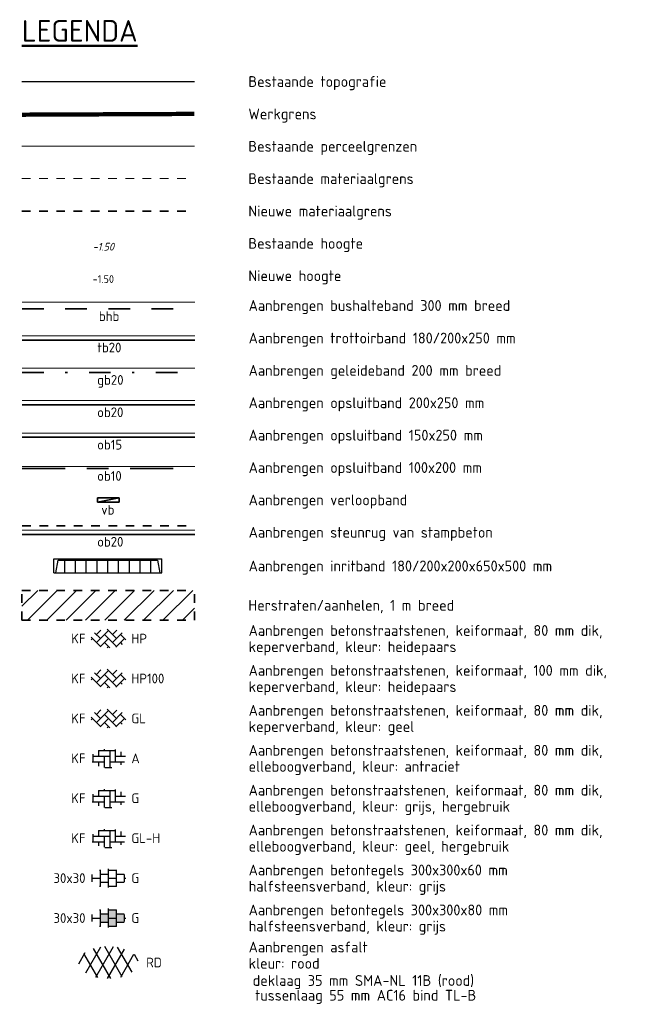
# Model space of a CAD drawing. Header units: metres. Extents: x 97967 to 197304, y 436003 to 872588.
# Tile 3 of 15: x 98526 to 98554, y 436274 to 436320. Entities that reach past the tile are written whole.
import ezdxf
from ezdxf.enums import TextEntityAlignment as Align
from ezdxf.lldxf.tags import DXFTag

# ---------------------------------------------------------------- set-up
doc = ezdxf.new("R2010")
doc.units = ezdxf.units.M
for name, pattern in [('VH-BUSHALTEBAND-SO', [4, 2, -2]), ('VH-GELEIDEBAND-SO', [6, 2, -2, 0, -2]), ('VH-OPSLUITBAND-SO', [10, 4, -2, 2, -2]), ('XX-CENTER', [8, 5, -1, 1, -1]), ('ZZ-HIDDEN-SO', [4, 2, -2])]:
    doc.linetypes.add(name, pattern=pattern)
for name, color, linetype, lineweight in [('B-RO-OG-BEBOUWING-V', 254, 'Continuous', 18), ('B-WE-KG-GRENS_PERCEEL-G', 150, 'KG-PERCEEL', 18), ('B-WE-VH-NAP-T18-200', 252, 'Continuous', 18), ('B01-WE-VH-MATERIAALGRENS-G', 252, 'ZZ-HIDDEN-SO', 18), ('N-WE-KG-GRENS_WERK-G', 7, 'XX-CENTER', 35), ('N-WE-VH-FUNDERING_ZANDCEMENTSTABILISATIE-G', 7, 'ZZ-HIDDEN-SO', 35), ('N-WE-VH-GESLOTENVERHARDING_ASFALT-S-250', 10, 'Continuous', 25), ('N-WE-VH-KANTOPSLUITING-T18-250', 10, 'Continuous', 18), ('N-WE-VH-KANTOPSLUITING_ACHTERKANTBAND-G', 1, 'Continuous', 18), ('N-WE-VH-KANTOPSLUITING_BUSHALTEBAND-G', 30, 'VH-BUSHALTEBAND-SO', 35), ('N-WE-VH-KANTOPSLUITING_ELEMENT_INRIT-S', 1, 'Continuous', 25), ('N-WE-VH-KANTOPSLUITING_ELEMENT_VERLOOPBAND-G', 1, 'Continuous', 35), ('N-WE-VH-KANTOPSLUITING_GELEIDEBAND-G', 20, 'VH-GELEIDEBAND-SO', 35), ('N-WE-VH-KANTOPSLUITING_OPSLUITBAND-G', 1, 'Continuous', 35), ('N-WE-VH-KANTOPSLUITING_OPSLUITBAND_100X200-G', 150, 'VH-OPSLUITBAND-SO', 35), ('N-WE-VH-KANTOPSLUITING_TROTTOIRBAND_180X200-G', 2, 'Continuous', 35), ('N-WE-VH-MATERIAALGRENS-G', 7, 'ZZ-HIDDEN-SO', 35), ('N-WE-VH-NAP-T18-200', 1, 'Continuous', 18), ('N-WE-VH-OPENVERHARDING_BETONSTRAATSTEEN-S-250', 90, 'Continuous', 25), ('N-WE-VH-OPENVERHARDING_TEGEL-S-250', 90, 'Continuous', 25), ('X-XX-AL-LEGENDA-T25', 7, 'Continuous', 25), ('X-XX-AL-LEGENDA-T50', 130, 'Continuous', 50)]:
    doc.layers.add(name, color=color, linetype=linetype, lineweight=lineweight)
doc.styles.add('NLCS-ISO', font='NLCS-ISO.ttf')
doc.styles.add('NLCS-ISO-M200-T18', font='NLCS-ISO.ttf', dxfattribs={"height": 0.36})
doc.styles.add('NLCS-ISO-M200-T18_CURSIEF', font='NLCS-ISO.ttf', dxfattribs={"oblique": 15, "height": 0.36})
doc.styles.add('NLCS-ISO-M200-T25', font='NLCS-ISO.ttf', dxfattribs={"height": 0.5})
doc.styles.add('NLCS-ISO-M200-T50', font='NLCS-ISO.ttf', dxfattribs={"height": 1})
doc.styles.add('NLCS-ISO-M250-T18', font='NLCS-ISO.ttf', dxfattribs={"height": 0.45})
doc.styles.get("Standard").update_dxf_attribs({"font": 'arial.ttf'})
tags = doc.linetypes.add('KG-PERCEEL', pattern='A,5.5,-2,["P",Standard,S=1.8,R=0,X=-0.5,Y=-0.9],-2,5.5,-2,[5,NLCS.SHX,S=0.75,R=0,X=0,Y=0],-2', length=19).pattern_tags.tags
tags[6] = DXFTag(74, 10)

# ---------------------------------------------------------------- blocks, each defined once
blk = doc.blocks.new('SVH-BSS_KEIFORMAAT_KEPER_KL-SO')
for p, q in [((-3.22, 0.25), (-1.48, -1.48)), ((-3.22, -0.25), (-2.97, 0)), ((-2.56, 1.08), (-1.48, 0)), ((-2.23, 0.74), (-1.39, 1.58)), ((-2.23, -0.74), (0, 1.48)), ((-1.54, -1.54), (0, 0)), ((-0.74, 0.74), (1.48, -1.48)), ((-0.26, 1.74), (1.48, 0)), ((0.74, 0.74), (1.54, 1.54)), ((0.74, -0.74), (2.56, 1.08)), ((1.39, -1.58), (2.97, 0)), ((2.23, 0.74), (3.22, -0.25)), ((-0.74, -0.74), (0.26, -1.74)), ((-0.26, -1.74), (0, -1.48)), ((2.23, -0.74), (2.56, -1.08))]:
    blk.add_line(p, q)
at = {"style": 'NLCS-ISO'}
blk.add_attdef('FORMAAT', text='', height=1.8, dxfattribs=at).set_placement((-4.25, 0), align=Align.MIDDLE_RIGHT)
blk.add_attdef('KLEUR', text='', height=1.8, dxfattribs=at).set_placement((4.25, 0), align=Align.MIDDLE_LEFT)
at = {"style": 'NLCS-ISO', "flags": 1}
blk.add_attdef('FUNCTIE', text='', height=1.8, dxfattribs=at).set_placement((0, -2.75), align=Align.TOP_CENTER)
blk = doc.blocks.new('SVH-TEGEL_300X300_DUN_HALFST_KL-SO')
for p, q in [((-3, -0.67), (-3, 0.67)), ((-3, 0), (-1.5, 0)), ((-1.67, 1.5), (-1.5, 1.5)), ((-1.5, -1.55), (-1.5, 1.55)), ((-1.5, 0.75), (0, 0.75)), ((0, -1.75), (0, 1.75)), ((0, 1.5), (1.5, 1.5)), ((0, 0), (1.5, 0)), ((1.5, -1.55), (1.5, 1.55)), ((1.5, 0.75), (2.94, 0.75)), ((3, -0.67), (3, 0.67)), ((3, 0), (3.25, 0)), ((-1.67, -1.5), (-1.5, -1.5)), ((-1.5, -0.75), (0, -0.75)), ((0, -1.5), (1.5, -1.5)), ((1.5, -0.75), (2.94, -0.75))]:
    blk.add_line(p, q)
at = {"style": 'NLCS-ISO'}
blk.add_attdef('FORMAAT', text='', height=1.8, dxfattribs=at).set_placement((-4.25, 0), align=Align.MIDDLE_RIGHT)
blk.add_attdef('KLEUR', text='', height=1.8, dxfattribs=at).set_placement((4.25, 0), align=Align.MIDDLE_LEFT)
at = {"style": 'NLCS-ISO', "flags": 1}
blk.add_attdef('FUNCTIE', text='', height=1.8, dxfattribs=at).set_placement((0, -2.75), align=Align.TOP_CENTER)
blk = doc.blocks.new('SVH-TEGEL_300X300_DIK_HALFST_KL-SO')
h = blk.add_hatch(color=254)
h.dxf.hatch_style = 1
h.paths.add_polyline_path([(0, 0.75), (-1.5, 0.75), (-1.5, -0.75), (0, -0.75)])
h.paths.add_polyline_path([(1.5, 1.5), (0, 1.5), (0, 0), (1.5, 0)])
h.paths.add_polyline_path([(1.5, 0), (0, 0), (0, -0.75), (0, -1.5), (1.5, -1.5)])
h.paths.add_polyline_path([(3, 0.67), (2.92, 0.75), (1.5, 0.75), (1.5, 0), (1.5, -0.75), (2.92, -0.75), (3, -0.67)])
for p, q in [((-3, -0.67), (-3, 0.67)), ((-3, 0), (-1.5, 0)), ((-1.67, 1.5), (-1.5, 1.5)), ((-1.5, -1.55), (-1.5, 1.55)), ((-1.5, 0.75), (0, 0.75)), ((0, -1.75), (0, 1.75)), ((0, 1.5), (1.5, 1.5)), ((0, 0), (1.5, 0)), ((1.5, -1.55), (1.5, 1.55)), ((1.5, 0.75), (2.94, 0.75)), ((3, -0.67), (3, 0.67)), ((3, 0), (3.25, 0)), ((-1.67, -1.5), (-1.5, -1.5)), ((-1.5, -0.75), (0, -0.75)), ((0, -1.5), (1.5, -1.5)), ((1.5, -0.75), (2.94, -0.75))]:
    blk.add_line(p, q)
at = {"style": 'NLCS-ISO'}
blk.add_attdef('FORMAAT', text='', height=1.8, dxfattribs=at).set_placement((-4.25, 0), align=Align.MIDDLE_RIGHT)
blk.add_attdef('KLEUR', text='', height=1.8, dxfattribs=at).set_placement((4.25, 0), align=Align.MIDDLE_LEFT)
at = {"style": 'NLCS-ISO', "flags": 1}
blk.add_attdef('FUNCTIE', text='', height=1.8, dxfattribs=at).set_placement((0, -2.75), align=Align.TOP_CENTER)
blk = doc.blocks.new('SVH-ASFALT-SO')
for p, q in [((-5.51, -0.22), (-4.31, 1.86)), ((-4.19, -1.94), (-1.41, 2.88)), ((0.44, -2.97), (-2.76, 2.58)), ((-2.32, -2.7), (0.94, 2.94)), ((2.56, -2.64), (-0.67, 2.95)), ((-0.17, -2.97), (2.99, 2.5)), ((4.39, -1.81), (1.71, 2.83)), ((-1.98, -2.78), (-4.55, 1.68)), ((2.29, -2.71), (4.74, 1.53)), ((5.5, 0.28), (4.81, 1.46))]:
    blk.add_line(p, q)
at = {"style": 'NLCS-ISO'}
blk.add_attdef('KLEUR', text='', height=1.8, dxfattribs=at).set_placement((7, 0), align=Align.MIDDLE_LEFT)
at = {"style": 'NLCS-ISO', "flags": 1}
blk.add_attdef('FUNCTIE', text='', height=1.8, dxfattribs=at).set_placement((0, -3.5), align=Align.TOP_CENTER)
blk = doc.blocks.new('SVH-BSS_KEIFORMAAT_ELLEBOOG_KL-SO')
for p, q in [((-2.92, 0.77), (-2.92, -0.66)), ((-2.92, 0.39), (0.23, 0.39)), ((-1.87, 1.43), (-1.87, 0.39)), ((-1.86, 1.44), (1.28, 1.44)), ((-0.82, 1.69), (-0.82, 1.44)), ((-0.82, 0.39), (-0.82, -1.69)), ((0.23, 1.44), (0.23, -1.71)), ((1.28, 1.61), (1.28, -0.66)), ((1.28, 0.39), (3.17, 0.39)), ((2.33, 1.22), (2.33, 0.39)), ((-3.01, -0.66), (-0.82, -0.66)), ((-1.87, -0.66), (-1.87, -1.43)), ((-0.65, -1.71), (0.65, -1.71)), ((0.23, -0.66), (3.01, -0.66)), ((2.33, -0.66), (2.33, -1.22))]:
    blk.add_line(p, q)
at = {"style": 'NLCS-ISO'}
blk.add_attdef('FORMAAT', text='', height=1.8, dxfattribs=at).set_placement((-4.25, 0), align=Align.MIDDLE_RIGHT)
blk.add_attdef('KLEUR', text='', height=1.8, dxfattribs=at).set_placement((4.25, 0), align=Align.MIDDLE_LEFT)
at = {"style": 'NLCS-ISO', "flags": 1}
blk.add_attdef('FUNCTIE', text='', height=1.8, dxfattribs=at).set_placement((0, -2.75), align=Align.TOP_CENTER)
blk = doc.blocks.new('N-SVH-INRITELEMENT_180 200_200X650X500_MIDDEN')
for p, q in [((0, 0), (0, 0.65)), ((0, 0.65), (0.5, 0.65)), ((0, 0.6), (0.5, 0.6)), ((0.5, 0), (0.5, 0.65)), ((0, 0), (0.5, 0))]:
    blk.add_line(p, q)
blk = doc.blocks.new('N-SVH-INRITELEMENT_180 200_200X650X500_RECHTS')
for p, q in [((0, 0), (0, 0.65)), ((0, 0.65), (0.5, 0.65)), ((0, 0.6), (0.3, 0.6)), ((0.3, 0.6), (0.405, 0)), ((0.5, 0), (0.5, 0.65)), ((0, 0), (0.5, 0))]:
    blk.add_line(p, q)
blk = doc.blocks.new('N-SVH-INRITELEMENT_180 200_200X650X500_LINKS')
for p, q in [((0, 0), (0, 0.65)), ((0, 0.65), (0.5, 0.65)), ((0.095, 0), (0.2, 0.6)), ((0.2, 0.6), (0.5, 0.6)), ((0.5, 0), (0.5, 0.65)), ((0, 0), (0.5, 0))]:
    blk.add_line(p, q)

msp = doc.modelspace()

# ---------------------------------------------------------------- hatches: boundary and pattern name
at = {"layer": 'B-RO-OG-BEBOUWING-V', "ltscale": 0.2, "transparency": 33554687}
h = msp.add_hatch(dxfattribs=at)
h.set_pattern_fill('ANSI31', color=252, scale=0.2)
h.set_pattern_definition([(45, (0, 6.7931), (-0.44901280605, 0.44901280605), [])])
h.paths.add_polyline_path([(98533.6484, 436291.8043), (98533.6484, 436293.1849), (98525.6484, 436293.1849), (98525.6484, 436291.8043)])

# ---------------------------------------------------------------- linework, layer by layer
at = {"color": 252}
msp.add_line((98525.6484, 436316.7654), (98533.6484, 436316.7654), dxfattribs=at)
at = {"layer": 'B-WE-KG-GRENS_PERCEEL-G', "ltscale": 0.2}
msp.add_line((98525.6484, 436313.7654), (98533.6484, 436313.7654), dxfattribs=at)
at = {"layer": 'B01-WE-VH-MATERIAALGRENS-G', "ltscale": 0.2}
msp.add_line((98525.6484, 436312.2654), (98533.6484, 436312.2654), dxfattribs=at)
at = {"layer": 'N-WE-KG-GRENS_WERK-G', "ltscale": 0.5, "const_width": 0.2}
msp.add_lwpolyline([(98525.6484, 436315.2289), (98533.6484, 436315.2654)], dxfattribs=at)
at = {"layer": 'N-WE-VH-FUNDERING_ZANDCEMENTSTABILISATIE-G', "ltscale": 0.2}
msp.add_line((98525.6619, 436296.1781), (98533.6619, 436296.1781), dxfattribs=at)
at = {"layer": 'N-WE-VH-KANTOPSLUITING_ACHTERKANTBAND-G', "ltscale": 0.5}
for p, q in [((98525.6619, 436304.9781), (98533.6619, 436304.9781)), ((98525.6619, 436303.4781), (98533.6619, 436303.4781)), ((98525.6619, 436301.9781), (98533.6619, 436301.9781)), ((98525.6619, 436300.4781), (98533.6619, 436300.4781)), ((98525.6619, 436298.9281), (98533.6619, 436298.9281)), ((98525.6619, 436295.9781), (98533.6619, 436295.9781))]:
    msp.add_line(p, q, dxfattribs=at)
at = {"layer": 'N-WE-VH-KANTOPSLUITING_ACHTERKANTBAND-G'}
msp.add_lwpolyline([(98525.6619, 436306.5367), (98533.6619, 436306.5367)], dxfattribs=at)
at = {"layer": 'N-WE-VH-KANTOPSLUITING_BUSHALTEBAND-G', "ltscale": 0.5}
msp.add_lwpolyline([(98525.6619, 436306.2367), (98533.6619, 436306.2367)], dxfattribs=at)
at = {"layer": 'N-WE-VH-KANTOPSLUITING_ELEMENT_VERLOOPBAND-G'}
for p, q in [((98529.1619, 436297.2781), (98529.1619, 436297.4781)), ((98529.1619, 436297.2781), (98530.1619, 436297.4781)), ((98530.1619, 436297.4781), (98530.1619, 436297.2781))]:
    msp.add_line(p, q, dxfattribs=at)
for points in [[(98530.1619, 436297.4781), (98529.1619, 436297.4781)], [(98530.1619, 436297.2781), (98529.1619, 436297.2781)]]:
    msp.add_lwpolyline(points, dxfattribs=at)
at = {"layer": 'N-WE-VH-KANTOPSLUITING_GELEIDEBAND-G', "ltscale": 0.5}
msp.add_line((98525.6619, 436303.2781), (98533.6619, 436303.2781), dxfattribs=at)
at = {"layer": 'N-WE-VH-KANTOPSLUITING_OPSLUITBAND-G', "ltscale": 0.5}
for p, q in [((98525.6619, 436301.7781), (98533.6619, 436301.7781)), ((98525.6619, 436300.2781), (98533.6619, 436300.2781)), ((98525.6619, 436295.7781), (98533.6619, 436295.7781))]:
    msp.add_line(p, q, dxfattribs=at)
at = {"layer": 'N-WE-VH-KANTOPSLUITING_OPSLUITBAND_100X200-G', "ltscale": 0.5}
msp.add_line((98525.6619, 436298.8281), (98533.6619, 436298.8281), dxfattribs=at)
at = {"layer": 'N-WE-VH-KANTOPSLUITING_TROTTOIRBAND_180X200-G', "ltscale": 0.5}
msp.add_line((98525.6619, 436304.7781), (98533.6619, 436304.7781), dxfattribs=at)
at = {"layer": 'N-WE-VH-MATERIAALGRENS-G', "ltscale": 0.2}
for p, q in [((98525.6484, 436310.7654), (98533.6484, 436310.7654)), ((98525.6484, 436293.1849), (98533.6484, 436293.1849)), ((98525.6484, 436291.8043), (98525.6484, 436293.1849)), ((98533.6484, 436291.8043), (98533.6484, 436293.1849)), ((98525.6484, 436291.8043), (98533.6484, 436291.8043))]:
    msp.add_line(p, q, dxfattribs=at)

# ---------------------------------------------------------------- block references
at = {"layer": 'N-WE-VH-GESLOTENVERHARDING_ASFALT-S-250', "xscale": 0.25, "yscale": 0.25, "zscale": 0.25}
msp.add_blockref('SVH-ASFALT-SO', (98529.6619, 436275.9403), dxfattribs=at).add_auto_attribs({'KLEUR': 'RD'})
at = {"layer": 'N-WE-VH-KANTOPSLUITING_ELEMENT_INRIT-S'}
for name, p in [('N-SVH-INRITELEMENT_180 200_200X650X500_LINKS', (98527.1347, 436293.9921)), ('N-SVH-INRITELEMENT_180 200_200X650X500_MIDDEN', (98527.6347, 436293.9921)), ('N-SVH-INRITELEMENT_180 200_200X650X500_MIDDEN', (98528.1347, 436293.9921)), ('N-SVH-INRITELEMENT_180 200_200X650X500_MIDDEN', (98528.6347, 436293.9921)), ('N-SVH-INRITELEMENT_180 200_200X650X500_MIDDEN', (98529.1347, 436293.9921)), ('N-SVH-INRITELEMENT_180 200_200X650X500_MIDDEN', (98529.6347, 436293.9921)), ('N-SVH-INRITELEMENT_180 200_200X650X500_MIDDEN', (98530.1347, 436293.9921)), ('N-SVH-INRITELEMENT_180 200_200X650X500_MIDDEN', (98530.6347, 436293.9921)), ('N-SVH-INRITELEMENT_180 200_200X650X500_MIDDEN', (98531.1347, 436293.9921)), ('N-SVH-INRITELEMENT_180 200_200X650X500_RECHTS', (98531.6347, 436293.9921))]:
    msp.add_blockref(name, p, dxfattribs=at)
at = {"layer": 'N-WE-VH-OPENVERHARDING_BETONSTRAATSTEEN-S-250'}
for name, p, xscale, yscale, zscale, values in [('SVH-BSS_KEIFORMAAT_KEPER_KL-SO', (98529.6619, 436290.9519), 0.25, 0.25, 0.25, {'FORMAAT': 'KF', 'KLEUR': 'HP'}), ('SVH-BSS_KEIFORMAAT_KEPER_KL-SO', (98529.6619, 436289.1019), 0.25, 0.25, 0.25, {'FORMAAT': 'KF', 'KLEUR': 'HP100'}), ('SVH-BSS_KEIFORMAAT_KEPER_KL-SO', (98529.6619, 436287.2519), 0.25, 0.25, 0.25, {'FORMAAT': 'KF', 'KLEUR': 'GL'}), ('SVH-BSS_KEIFORMAAT_ELLEBOOG_KL-SO', (98529.6619, 436285.4019), 0.25, 0.25, 0.25, {'FORMAAT': 'KF', 'KLEUR': 'A'}), ('SVH-BSS_KEIFORMAAT_ELLEBOOG_KL-SO', (98529.6619, 436283.5519), 0.25, 0.25, 0.25, {'FORMAAT': 'KF', 'KLEUR': 'G'}), ('SVH-BSS_KEIFORMAAT_ELLEBOOG_KL-SO', (98529.6619, 436281.7019), 0.2499999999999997, 0.2499999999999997, 0.2499999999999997, {'FORMAAT': 'KF', 'KLEUR': 'GL-H'})]:
    msp.add_blockref(name, p, dxfattribs=dict(at, xscale=xscale, yscale=yscale, zscale=zscale)).add_auto_attribs(values)
at = {"layer": 'N-WE-VH-OPENVERHARDING_TEGEL-S-250', "xscale": 0.25, "yscale": 0.25, "zscale": 0.25}
for name, p in [('SVH-TEGEL_300X300_DUN_HALFST_KL-SO', (98529.6619, 436279.8519)), ('SVH-TEGEL_300X300_DIK_HALFST_KL-SO', (98529.6619, 436278.0019))]:
    msp.add_blockref(name, p, dxfattribs=at).add_auto_attribs({'FORMAAT': '30x30', 'KLEUR': 'G'})

# ---------------------------------------------------------------- texts
at = {"layer": 'B-WE-VH-NAP-T18-200', "style": 'NLCS-ISO-M200-T18_CURSIEF', "oblique": 15}
msp.add_text('-1.50', height=0.36, dxfattribs=at).set_placement((98528.9291, 436308.9323))
at = {"layer": 'N-WE-VH-KANTOPSLUITING-T18-250', "style": 'NLCS-ISO-M250-T18'}
for s, p in [('bhb', (98529.219, 436305.6647)), ('tb20', (98529.1427, 436304.2136)), ('gb20', (98529.1427, 436302.7136)), ('ob20', (98529.1427, 436301.2136)), ('ob15', (98529.1427, 436299.7136)), ('ob10', (98529.1427, 436298.2636)), ('vb', (98529.3297, 436296.6965)), ('ob20', (98529.1427, 436295.2136))]:
    msp.add_text(s, height=0.45, dxfattribs=at).set_placement(p)
at = {"layer": 'N-WE-VH-NAP-T18-200', "style": 'NLCS-ISO-M200-T18'}
msp.add_text('-1.50', height=0.36, dxfattribs=at).set_placement((98528.9291, 436307.4323))
at = {"layer": 'X-XX-AL-LEGENDA-T25', "style": 'NLCS-ISO-M200-T25'}
for s, p in [('Bestaande topografie', (98536.1484, 436316.7654)), ('Werkgrens', (98536.1484, 436315.2654)), ('Bestaande perceelgrenzen', (98536.1484, 436313.7654)), ('Bestaande materiaalgrens', (98536.1484, 436312.2654)), ('Nieuwe materiaalgrens', (98536.1484, 436310.7654)), ('Bestaande hoogte', (98536.1484, 436309.2654)), ('Nieuwe hoogte', (98536.1484, 436307.7654)), ('Aanbrengen bushalteband 300 mm breed', (98536.1619, 436306.3867)), ('Aanbrengen trottoirband 180/200x250 mm', (98536.1619, 436304.8781)), ('Aanbrengen geleideband 200 mm breed', (98536.1619, 436303.3781)), ('Aanbrengen opsluitband 200x250 mm', (98536.1619, 436301.8781)), ('Aanbrengen opsluitband 150x250 mm', (98536.1619, 436300.3781)), ('Aanbrengen opsluitband 100x200 mm', (98536.1619, 436298.8781)), ('Aanbrengen verloopband', (98536.1619, 436297.3781)), ('Aanbrengen steunrug van stampbeton', (98536.1619, 436295.8781)), ('Aanbrengen inritband 180/200x200x650x500 mm', (98536.1619, 436294.3171)), ('Herstraten/aanhelen, 1 m breed', (98536.1484, 436292.4946)), ('Aanbrengen betonstraatstenen, keiformaat, 80 mm dik,', (98536.1619, 436291.3269)), ('keperverband, kleur: heidepaars', (98536.1619, 436290.5769)), ('Aanbrengen betonstraatstenen, keiformaat, 100 mm dik,', (98536.1619, 436289.4769)), ('keperverband, kleur: heidepaars', (98536.1619, 436288.7269)), ('Aanbrengen betonstraatstenen, keiformaat, 80 mm dik,', (98536.1619, 436287.6269)), ('keperverband, kleur: geel', (98536.1619, 436286.8769)), ('Aanbrengen betonstraatstenen, keiformaat, 80 mm dik,', (98536.1619, 436285.7769)), ('elleboogverband, kleur: antraciet', (98536.1619, 436285.0269)), ('Aanbrengen betonstraatstenen, keiformaat, 80 mm dik,', (98536.1619, 436283.9269)), ('elleboogverband, kleur: grijs, hergebruik', (98536.1619, 436283.1769)), ('Aanbrengen betonstraatstenen, keiformaat, 80 mm dik,', (98536.1619, 436282.0769)), ('elleboogverband, kleur: geel, hergebruik', (98536.1619, 436281.3269)), ('Aanbrengen betontegels 300x300x60 mm', (98536.1619, 436280.2269)), ('halfsteensverband, kleur: grijs', (98536.1619, 436279.4769)), ('Aanbrengen betontegels 300x300x80 mm', (98536.1619, 436278.3769)), ('halfsteensverband, kleur: grijs', (98536.1619, 436277.6269)), ('Aanbrengen asfalt', (98536.1619, 436276.6547)), ('kleur: rood', (98536.1619, 436275.9047))]:
    msp.add_text(s, height=0.5, dxfattribs=at).set_placement(p, align=Align.MIDDLE_LEFT)
for s, p in [('deklaag 35 mm SMA-NL 11B (rood)', (98546.6119, 436275.1069)), ('tussenlaag 55 mm AC16 bind TL-B', (98546.7119, 436274.4243))]:
    msp.add_text(s, height=0.5, dxfattribs=at).set_placement(p, align=Align.MIDDLE_RIGHT)
at = {"layer": 'X-XX-AL-LEGENDA-T50', "style": 'NLCS-ISO-M200-T50'}
msp.add_text('%%ULEGENDA', height=1, dxfattribs=at).set_placement((98525.6484, 436318.6136))

doc.saveas('drawing.dxf')
